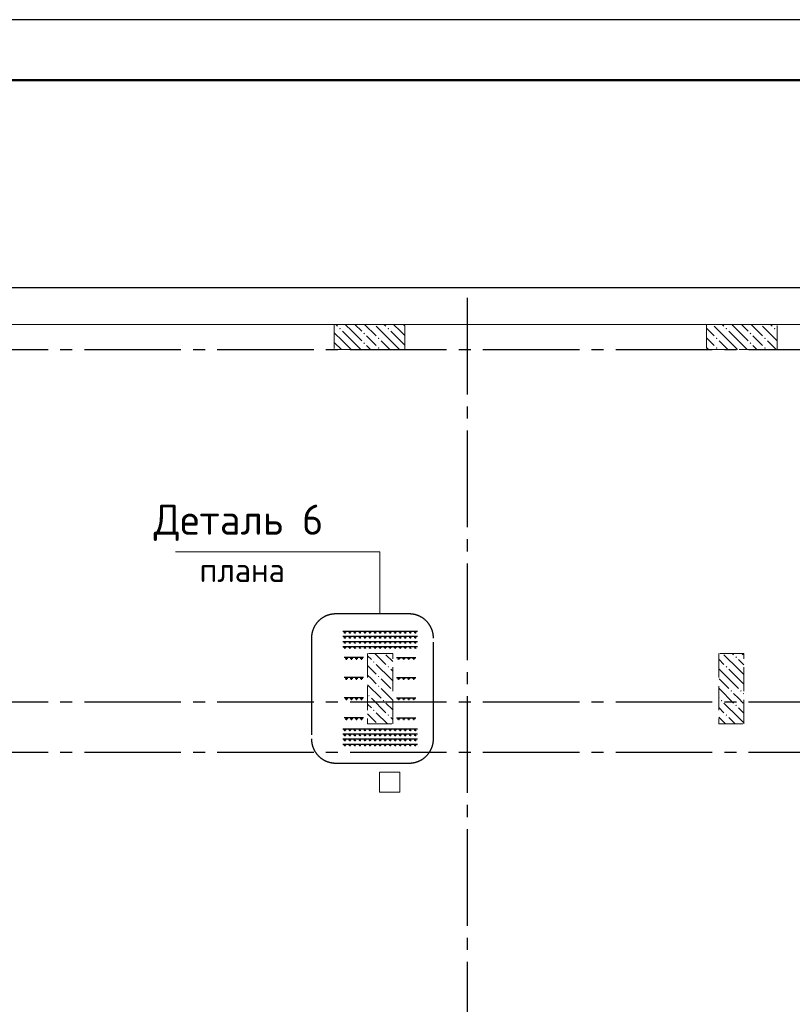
# Model space of a CAD drawing. Header units: millimetres. Extents: x 0 to 50400, y 0 to 35640.
# Tile 7 of 8: x 20068 to 27747, y 25856 to 35640. Entities that reach past the tile are written whole.
import ezdxf

# ---------------------------------------------------------------- set-up
doc = ezdxf.new("R2010")
doc.units = ezdxf.units.MM
doc.linetypes.add('______2', pattern=[324, 240, -84.00000000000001])
doc.linetypes.add('______5', pattern=[1320, 960, -120, 120, -120])
for name, color, linetype, lineweight in [('Standard', 7, 'Continuous', 25), ('ЖБ Перекрытие верхний уровень', 7, 'Continuous', 35), ('ЖБ Пилон', 7, 'Continuous', 35), ('Общий01', 7, 'Continuous', 13)]:
    doc.layers.add(name, color=color, linetype=linetype, lineweight=lineweight)
doc.layers.add('Вспомогательная арматура', color=7, linetype='Continuous', lineweight=18, true_color=0x656565)
doc.layers.add('Поперечная арматура', color=7, linetype='Continuous', lineweight=18, true_color=0x5a2814)
doc.layers.add('Оси', color=7, linetype='______5', true_color=0x656565)
doc.styles.add('ISOCPEUR', font='txt')

msp = doc.modelspace()

# ---------------------------------------------------------------- hatches: boundary and pattern name
at = {"layer": 'ЖБ Пилон', "linetype": 'Continuous', "lineweight": 18, "transparency": 33554687}
for points in [[(23590.47906224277, 32612.3876953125), (23587.587890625, 32609.501953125), (23584.69400429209, 32612.3876953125)], [(26950.47906224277, 32612.3876953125), (26947.587890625, 32609.501953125), (26944.6940042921, 32612.3876953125)], [(27430.47906224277, 32612.3876953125), (27427.587890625, 32609.501953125), (27424.6940042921, 32612.3876953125)], [(23243.7890625, 32569.29931640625), (23251.58935546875, 32577.099609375), (23259.3896484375, 32569.29931640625), (23251.58935546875, 32561.49169921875)], [(23483.7890625, 32521.2890625), (23491.58935546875, 32529.0966796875), (23499.3896484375, 32521.2890625), (23491.58935546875, 32513.48876953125)], [(23723.7890625, 32569.29931640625), (23731.58935546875, 32577.099609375), (23739.3896484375, 32569.29931640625), (23731.58935546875, 32561.49169921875)], [(27083.7890625, 32569.29931640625), (27091.58935546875, 32577.099609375), (27099.3896484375, 32569.29931640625), (27091.58935546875, 32561.49169921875)], [(27323.7890625, 32521.2890625), (27331.58935546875, 32529.0966796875), (27339.3896484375, 32521.2890625), (27331.58935546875, 32513.48876953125)], [(27563.7890625, 32569.29931640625), (27571.58935546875, 32577.099609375), (27579.3896484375, 32569.29931640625), (27571.58935546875, 32561.49169921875)], [(23483.7890625, 32425.2978515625), (23491.58935546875, 32433.09814453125), (23499.3896484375, 32425.2978515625), (23491.58935546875, 32417.490234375)], [(23627.79052734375, 32473.30078125), (23635.5908203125, 32481.08642578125), (23643.3837890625, 32473.30078125), (23635.5908203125, 32465.50048828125)], [(26987.79052734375, 32473.30078125), (26995.576171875, 32481.08642578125), (27003.3837890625, 32473.30078125), (26995.576171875, 32465.50048828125)], [(27323.7890625, 32425.2978515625), (27331.58935546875, 32433.09814453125), (27339.3896484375, 32425.2978515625), (27331.58935546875, 32417.490234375)], [(27467.79052734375, 32473.30078125), (27475.576171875, 32481.08642578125), (27483.3837890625, 32473.30078125), (27475.576171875, 32465.50048828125)], [(23627.79052734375, 32377.28759765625), (23635.5908203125, 32385.09521484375), (23643.3837890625, 32377.28759765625), (23635.5908203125, 32369.501953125)], [(26987.79052734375, 32377.28759765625), (26995.576171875, 32385.09521484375), (27003.3837890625, 32377.28759765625), (26995.576171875, 32369.501953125)], [(27467.79052734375, 32377.28759765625), (27475.576171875, 32385.09521484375), (27483.3837890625, 32377.28759765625), (27475.576171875, 32369.501953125)], [(23579.7802734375, 29257.28759765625), (23587.587890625, 29265.09521484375), (23595.38818359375, 29257.28759765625), (23587.587890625, 29249.501953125)], [(27179.7802734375, 29305.2978515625), (27187.587890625, 29313.09814453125), (27195.38818359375, 29305.2978515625), (27187.587890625, 29297.490234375)], [(23723.7890625, 29209.29931640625), (23731.58935546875, 29217.099609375), (23739.3896484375, 29209.29931640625), (23731.58935546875, 29201.49169921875)], [(27083.7890625, 29209.29931640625), (27091.58935546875, 29217.099609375), (27099.3896484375, 29209.29931640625), (27091.58935546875, 29201.49169921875)], [(23627.79052734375, 29113.30078125), (23635.5908203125, 29121.08642578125), (23643.3837890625, 29113.30078125), (23635.5908203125, 29105.4931640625)], [(23627.79052734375, 29017.28759765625), (23635.5908203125, 29025.09521484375), (23643.3837890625, 29017.28759765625), (23635.5908203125, 29009.501953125)], [(23771.77734375, 28969.29931640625), (23775.09521484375, 28972.6171875), (23775.09521484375, 28965.97832994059)], [(27131.77734375, 28969.29931640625), (27139.57763671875, 28977.099609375), (27147.38525390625, 28969.29931640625), (27139.57763671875, 28961.49169921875)], [(27227.79052734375, 28969.29931640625), (27235.576171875, 28977.099609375), (27243.3837890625, 28969.29931640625), (27235.576171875, 28961.49169921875)], [(23531.77734375, 28921.2890625), (23539.57763671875, 28929.0966796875), (23547.38525390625, 28921.2890625), (23539.57763671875, 28913.48876953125)], [(23675.77880859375, 28873.30078125), (23683.58642578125, 28881.08642578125), (23691.38671875, 28873.30078125), (23683.58642578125, 28865.4931640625)], [(27035.77880859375, 28873.30078125), (27043.58642578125, 28881.08642578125), (27051.38671875, 28873.30078125), (27043.58642578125, 28865.4931640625)], [(23579.7802734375, 28777.28759765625), (23587.587890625, 28785.09521484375), (23595.38818359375, 28777.28759765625), (23587.587890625, 28769.501953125)], [(27179.7802734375, 28825.29052734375), (27187.587890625, 28833.09814453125), (27195.38818359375, 28825.29052734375), (27187.587890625, 28817.490234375)], [(23723.7890625, 28729.29931640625), (23731.58935546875, 28737.099609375), (23739.3896484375, 28729.29931640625), (23731.58935546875, 28721.49169921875)], [(27083.7890625, 28729.29931640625), (27091.58935546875, 28737.099609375), (27099.3896484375, 28729.29931640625), (27091.58935546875, 28721.49169921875)]]:
    msp.add_hatch(color=7, dxfattribs=at).paths.add_polyline_path(points, flags=16)

# ---------------------------------------------------------------- linework, layer by layer
at = {"layer": 'Standard', "color": 7, "linetype": '______5', "lineweight": -3, "transparency": 33554687}
for p, q in [((23940.1025390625, 29734.75341796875), (23207.95166015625, 29734.75341796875)), ((22967.95166015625, 29494.75341796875), (22967.95166015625, 28492.8955078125)), ((24180.1025390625, 28492.8955078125), (24180.1025390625, 29494.75341796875)), ((23207.95166015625, 28252.8955078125), (23940.1025390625, 28252.8955078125))]:
    msp.add_line(p, q, dxfattribs=at)
at = {"layer": 'Standard', "color": 7, "linetype": 'Continuous', "lineweight": 25, "transparency": 33554687}
msp.add_lwpolyline([(-1.364242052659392e-11, 0), (50400, 0), (50400, 35640), (-1.364242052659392e-11, 35640), (-1.364242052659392e-11, 0)], close=True, dxfattribs=at)
at = {"layer": 'Standard', "color": 7, "linetype": 'Continuous', "lineweight": 50, "transparency": 33554687}
msp.add_lwpolyline([(2399.999999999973, 35040), (49800, 35040), (49800, 600), (2400, 600), (2399.999999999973, 35040)], close=True, dxfattribs=at)
at = {"layer": 'Standard', "color": 254, "linetype": 'Continuous', "lineweight": -3, "true_color": 0xc4c4ff, "transparency": 33554687}
msp.add_lwpolyline([(8731.10595703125, 10041.3720703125), (33980.77880859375, 10041.3720703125), (33980.77880859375, 32976.64306640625), (8731.10595703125, 32976.64306640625), (8731.10595703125, 10041.3720703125)], dxfattribs=at)
at = {"layer": 'Standard', "color": 7, "linetype": '______5', "lineweight": -3, "transparency": 33554687}
for centre, start, end in [((23207.95166015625, 29494.75341796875), 90, 180), ((23940.1025390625, 29494.75341796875), 0, 90), ((23207.95166015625, 28492.8955078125), 180, 270), ((23940.1025390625, 28492.8955078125), 270, 0)]:
    msp.add_arc(centre, 240.0000125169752, start, end, dxfattribs=at)
at = {"layer": 'Вспомогательная арматура', "color": 7, "linetype": 'Continuous', "lineweight": 25, "transparency": 33554687}
for p, q in [((23279.1064453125, 29562.392578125), (24021.1083984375, 29562.392578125)), ((23279.1064453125, 29562.392578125), (24021.1083984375, 29562.392578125)), ((23279.1064453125, 29512.39013671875), (24021.1083984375, 29512.39013671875)), ((23279.1064453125, 29512.39013671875), (24021.1083984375, 29512.39013671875)), ((23279.1064453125, 29462.39501953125), (24021.1083984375, 29462.39501953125)), ((23279.1064453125, 29462.39501953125), (24021.1083984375, 29462.39501953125)), ((23279.1064453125, 29412.38525390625), (24021.1083984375, 29412.38525390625)), ((23279.1064453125, 29412.38525390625), (24021.1083984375, 29412.38525390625)), ((23486.11083984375, 29302.3974609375), (23294.09912109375, 29302.3974609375)), ((23486.11083984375, 29302.3974609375), (23294.09912109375, 29302.3974609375)), ((23814.10400390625, 29302.3974609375), (24006.1083984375, 29302.3974609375)), ((23814.10400390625, 29302.3974609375), (24006.1083984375, 29302.3974609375)), ((23486.11083984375, 29102.39501953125), (23294.09912109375, 29102.39501953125)), ((23486.11083984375, 29102.39501953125), (23294.09912109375, 29102.39501953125)), ((23814.10400390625, 29102.39501953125), (24006.1083984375, 29102.39501953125)), ((23814.10400390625, 29102.39501953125), (24006.1083984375, 29102.39501953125)), ((23486.11083984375, 28902.392578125), (23294.09912109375, 28902.392578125)), ((23486.11083984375, 28902.392578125), (23294.09912109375, 28902.392578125)), ((23814.10400390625, 28902.392578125), (24006.1083984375, 28902.392578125)), ((23814.10400390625, 28902.392578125), (24006.1083984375, 28902.392578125)), ((23486.11083984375, 28702.3974609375), (23294.09912109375, 28702.3974609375)), ((23486.11083984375, 28702.3974609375), (23294.09912109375, 28702.3974609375)), ((23814.10400390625, 28702.3974609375), (24006.1083984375, 28702.3974609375)), ((23814.10400390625, 28702.3974609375), (24006.1083984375, 28702.3974609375)), ((23279.1064453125, 28592.39501953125), (24021.1083984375, 28592.39501953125)), ((23279.1064453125, 28592.39501953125), (24021.1083984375, 28592.39501953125)), ((23279.1064453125, 28542.392578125), (24021.1083984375, 28542.392578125)), ((23279.1064453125, 28542.392578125), (24021.1083984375, 28542.392578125)), ((23279.1064453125, 28492.39013671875), (24021.1083984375, 28492.39013671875)), ((23279.1064453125, 28492.39013671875), (24021.1083984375, 28492.39013671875)), ((23279.1064453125, 28442.3876953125), (24021.1083984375, 28442.3876953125)), ((23279.1064453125, 28442.3876953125), (24021.1083984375, 28442.3876953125))]:
    msp.add_line(p, q, dxfattribs=at)
at = {"layer": 'ЖБ Перекрытие верхний уровень', "color": 7, "linetype": 'Continuous', "lineweight": 18, "transparency": 33554687}
for p, q in [((33665.10498046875, 32612.3876953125), (9015.09521484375, 32612.3876953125)), ((23845.10009765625, 28162.39013671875), (23645.09765625, 28162.39013671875)), ((23645.09765625, 28162.39013671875), (23645.09765625, 27962.3876953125)), ((23845.10009765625, 27962.3876953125), (23845.10009765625, 28162.39013671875)), ((23645.09765625, 27962.3876953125), (23845.10009765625, 27962.3876953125))]:
    msp.add_line(p, q, dxfattribs=at)
at = {"layer": 'ЖБ Пилон', "color": 253, "linetype": '______2', "lineweight": 13, "true_color": 0xa0a0a0, "transparency": 33554687}
for p, q in [((23895.09521484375, 32612.3876953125), (23195.09765625, 32612.3876953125)), ((23195.09765625, 32612.3876953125), (23195.09765625, 32362.39013671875)), ((23895.09521484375, 32362.39013671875), (23895.09521484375, 32612.3876953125)), ((27595.10009765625, 32612.3876953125), (26895.09521484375, 32612.3876953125)), ((26895.09521484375, 32612.3876953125), (26895.09521484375, 32362.39013671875)), ((27595.10009765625, 32362.39013671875), (27595.10009765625, 32612.3876953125)), ((23195.09765625, 32362.39013671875), (23895.09521484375, 32362.39013671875)), ((26895.09521484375, 32362.39013671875), (27595.10009765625, 32362.39013671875)), ((23775.09521484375, 29342.3876953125), (23525.09765625, 29342.3876953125)), ((23525.09765625, 29342.3876953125), (23525.09765625, 28642.39013671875)), ((23775.09521484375, 28642.39013671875), (23775.09521484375, 29342.3876953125)), ((27265.10009765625, 29342.3876953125), (27015.09521484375, 29342.3876953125)), ((27015.09521484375, 29342.3876953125), (27015.09521484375, 28642.39013671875)), ((27265.10009765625, 28642.39013671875), (27265.10009765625, 29342.3876953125)), ((23525.09765625, 28642.39013671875), (23775.09521484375, 28642.39013671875)), ((27015.09521484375, 28642.39013671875), (27265.10009765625, 28642.39013671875))]:
    msp.add_line(p, q, dxfattribs=at)
at = {"layer": 'ЖБ Пилон', "color": 9, "linetype": 'Continuous', "lineweight": 18, "true_color": 0xc7c7c7, "transparency": 33554687}
for p, q in [((23208.49903476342, 32612.3876953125), (23227.587890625, 32593.30078125)), ((23371.58935546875, 32545.2978515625), (23304.49951171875, 32612.3876953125)), ((23400.49292785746, 32612.3876953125), (23467.587890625, 32545.2978515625)), ((23496.4892578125, 32612.3876953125), (23611.58935546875, 32497.28759765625)), ((23755.5908203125, 32449.29931640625), (23611.58935546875, 32593.30078125)), ((23688.49903476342, 32612.3876953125), (23707.587890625, 32593.30078125)), ((23851.58935546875, 32545.2978515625), (23784.49951171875, 32612.3876953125)), ((23880.49292785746, 32612.3876953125), (23895.09521484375, 32597.7865224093)), ((27115.576171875, 32449.29931640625), (26971.58935546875, 32593.30078125)), ((27048.49903476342, 32612.3876953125), (27067.587890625, 32593.30078125)), ((27211.58935546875, 32545.2978515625), (27144.49951171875, 32612.3876953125)), ((27240.49292785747, 32612.3876953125), (27307.587890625, 32545.2978515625)), ((27336.4892578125, 32612.3876953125), (27451.58935546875, 32497.28759765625)), ((27595.10009765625, 32449.7754390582), (27451.58935546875, 32593.30078125)), ((27528.49903476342, 32612.3876953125), (27547.587890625, 32593.30078125)), ((23275.5908203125, 32449.29931640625), (23195.09765625, 32529.79248046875)), ((23275.5908203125, 32545.2978515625), (23371.58935546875, 32449.29931640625)), ((23371.58935546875, 32545.2978515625), (23467.587890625, 32449.29931640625)), ((23563.58642578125, 32449.29931640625), (23515.5908203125, 32497.28759765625)), ((23755.5908203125, 32545.2978515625), (23851.58935546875, 32449.29931640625)), ((23851.58935546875, 32545.2978515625), (23895.09521484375, 32501.7919921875)), ((26895.09521484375, 32573.78173828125), (26971.58935546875, 32497.28759765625)), ((27115.576171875, 32545.2978515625), (27211.58935546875, 32449.29931640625)), ((27211.58935546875, 32545.2978515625), (27307.587890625, 32449.29931640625)), ((27403.58642578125, 32449.29931640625), (27355.576171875, 32497.28759765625)), ((23195.09765625, 32433.78166471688), (23266.50007789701, 32362.39013671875)), ((23275.5908203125, 32449.29931640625), (23362.5, 32362.39013671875)), ((23371.58935546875, 32449.29931640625), (23458.49853515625, 32362.39013671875)), ((23515.5908203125, 32401.2890625), (23554.48578913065, 32362.39013671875)), ((23611.58935546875, 32401.2890625), (23563.58642578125, 32449.29931640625)), ((23659.57763671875, 32449.29931640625), (23746.50007789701, 32362.39013671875)), ((23755.5908203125, 32449.29931640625), (23842.5, 32362.39013671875)), ((23851.58935546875, 32449.29931640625), (23895.09521484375, 32405.79345703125)), ((26923.58642578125, 32449.29931640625), (26895.09521484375, 32477.77748788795)), ((26971.58935546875, 32401.2890625), (26923.58642578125, 32449.29931640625)), ((27019.57763671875, 32449.29931640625), (27106.48681640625, 32362.39013671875)), ((27115.576171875, 32449.29931640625), (27202.49861305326, 32362.39013671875)), ((27211.58935546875, 32449.29931640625), (27298.48969438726, 32362.39013671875)), ((27355.576171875, 32401.2890625), (27394.47509765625, 32362.39013671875)), ((27451.58935546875, 32401.2890625), (27403.58642578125, 32449.29931640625)), ((27499.57763671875, 32449.29931640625), (27586.48681640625, 32362.39013671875)), ((26895.09521484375, 32381.77001953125), (26914.47509765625, 32362.39013671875)), ((23525.09765625, 29319.77783203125), (23563.58642578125, 29281.2890625)), ((23598.48987865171, 29342.3876953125), (23707.587890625, 29233.30078125)), ((23775.09521484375, 29261.78855862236), (23707.587890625, 29329.29931640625)), ((27015.09521484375, 29285.78811725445), (27067.587890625, 29233.30078125)), ((27211.58935546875, 29185.29052734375), (27067.587890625, 29329.29931640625)), ((27150.49738117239, 29342.3876953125), (27163.58642578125, 29329.29931640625)), ((27211.58935546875, 29281.2890625), (27265.10009765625, 29227.7783203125)), ((27259.57763671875, 29329.29931640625), (27246.4892578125, 29342.3876953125)), ((23525.09765625, 29223.779296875), (23611.58935546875, 29137.28759765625)), ((23755.5908203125, 29089.29931640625), (23611.58935546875, 29233.30078125)), ((23755.5908203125, 29185.29052734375), (23775.09521484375, 29165.78762090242)), ((27115.576171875, 29089.29931640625), (27015.09521484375, 29189.79049582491)), ((27115.576171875, 29185.29052734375), (27211.58935546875, 29089.29931640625)), ((27211.58935546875, 29185.29052734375), (27265.10009765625, 29131.78386776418)), ((23563.58642578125, 29089.29931640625), (23525.09765625, 29127.78221247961)), ((23611.58935546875, 29041.2890625), (23563.58642578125, 29089.29931640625)), ((23659.57763671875, 29089.29931640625), (23755.5908203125, 28993.30078125)), ((23755.5908203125, 29089.29931640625), (23775.09521484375, 29069.794921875)), ((27019.57763671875, 29089.29931640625), (27115.576171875, 28993.30078125)), ((27115.576171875, 29089.29931640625), (27211.58935546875, 28993.30078125)), ((27211.58935546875, 29089.29931640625), (27265.10009765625, 29035.78040837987)), ((23525.09765625, 29031.78125938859), (23659.57763671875, 28897.28759765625)), ((23659.57763671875, 28993.30078125), (23775.09521484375, 28877.78907829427)), ((27019.57763671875, 28993.30078125), (27163.58642578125, 28849.29931640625)), ((23563.58642578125, 28897.28759765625), (23707.587890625, 28753.30078125)), ((27015.09521484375, 28901.77001953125), (27019.57763671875, 28897.28759765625)), ((27211.58935546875, 28897.28759765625), (27163.58642578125, 28945.29052734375)), ((27259.57763671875, 28849.29931640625), (27211.58935546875, 28897.28759765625)), ((27259.57763671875, 28945.29052734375), (27265.10009765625, 28939.768347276)), ((23525.09765625, 28839.77587451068), (23563.58642578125, 28801.2890625)), ((23775.09521484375, 28781.78855862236), (23707.587890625, 28849.29931640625)), ((27015.09521484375, 28805.78811725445), (27067.587890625, 28753.30078125)), ((27211.58935546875, 28705.29052734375), (27067.587890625, 28849.29931640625)), ((27211.58935546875, 28801.2890625), (27265.10009765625, 28747.7783203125)), ((23525.09765625, 28743.779296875), (23611.58935546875, 28657.28759765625)), ((23722.5, 28642.39013671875), (23611.58935546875, 28753.30078125)), ((23755.5908203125, 28705.29052734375), (23775.09521484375, 28685.78762090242)), ((27082.48871770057, 28642.39013671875), (27015.09521484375, 28709.79049582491)), ((27115.576171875, 28705.29052734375), (27178.49096057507, 28642.39013671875)), ((27211.58935546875, 28705.29052734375), (27265.10009765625, 28651.78386776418)), ((23530.49055497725, 28642.39013671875), (23525.09765625, 28647.78221247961))]:
    msp.add_line(p, q, dxfattribs=at)
at = {"layer": 'Общий01', "color": 7, "linetype": 'Continuous', "lineweight": 13, "transparency": 33554687}
msp.add_lwpolyline([(21615.3515625, 30351.09375), (23648.21044921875, 30351.09375), (23648.21044921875, 29734.75341796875)], dxfattribs=at)
at = {"layer": 'Оси', "color": 8, "linetype": '______5', "lineweight": -3, "transparency": 33554687}
for p, q in [((24515.1123046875, 32876.63818359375), (24515.1123046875, 8526.83349609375)), ((8831.103515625, 32362.39013671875), (42962.9443359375, 32362.39013671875)), ((8831.103515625, 28862.39501953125), (42962.9443359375, 28862.39501953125)), ((8831.103515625, 28362.392578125), (42962.9443359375, 28362.392578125))]:
    msp.add_line(p, q, dxfattribs=at)
at = {"layer": 'Поперечная арматура', "color": 7, "linetype": 'Continuous', "lineweight": 50, "transparency": 33554687}
for centre in [(23300.10498046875, 29552.39501953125), (23350.11474609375, 29552.39501953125), (23400.10986328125, 29552.39501953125), (23450.10498046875, 29552.39501953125), (23500.10009765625, 29552.39501953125), (23550.10986328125, 29552.39501953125), (23600.10498046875, 29552.39501953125), (23650.107421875, 29552.39501953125), (23700.1025390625, 29552.39501953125), (23750.1123046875, 29552.39501953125), (23800.107421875, 29552.39501953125), (23850.1025390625, 29552.39501953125), (23900.10498046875, 29552.39501953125), (23950.11474609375, 29552.39501953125), (24000.10986328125, 29552.39501953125), (23300.10498046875, 29502.392578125), (23300.10498046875, 29452.39013671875), (23350.11474609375, 29502.392578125), (23350.11474609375, 29452.39013671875), (23400.10986328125, 29502.392578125), (23400.10986328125, 29452.39013671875), (23450.10498046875, 29502.392578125), (23450.10498046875, 29452.39013671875), (23500.10009765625, 29502.392578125), (23500.10009765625, 29452.39013671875), (23550.10986328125, 29502.392578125), (23550.10986328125, 29452.39013671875), (23600.10498046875, 29502.392578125), (23600.10498046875, 29452.39013671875), (23650.107421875, 29502.392578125), (23650.107421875, 29452.39013671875), (23700.1025390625, 29502.392578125), (23700.1025390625, 29452.39013671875), (23750.1123046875, 29502.392578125), (23750.1123046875, 29452.39013671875), (23800.107421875, 29502.392578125), (23800.107421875, 29452.39013671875), (23850.1025390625, 29502.392578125), (23850.1025390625, 29452.39013671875), (23900.10498046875, 29502.392578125), (23900.10498046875, 29452.39013671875), (23950.11474609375, 29502.392578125), (23950.11474609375, 29452.39013671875), (24000.10986328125, 29502.392578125), (24000.10986328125, 29452.39013671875), (23300.10498046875, 29402.3876953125), (23350.11474609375, 29402.3876953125), (23400.10986328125, 29402.3876953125), (23450.10498046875, 29402.3876953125), (23500.10009765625, 29402.3876953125), (23550.10986328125, 29402.3876953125), (23600.10498046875, 29402.3876953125), (23650.107421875, 29402.3876953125), (23700.1025390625, 29402.3876953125), (23750.1123046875, 29402.3876953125), (23800.107421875, 29402.3876953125), (23850.1025390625, 29402.3876953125), (23900.10498046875, 29402.3876953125), (23950.11474609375, 29402.3876953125), (24000.10986328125, 29402.3876953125), (23315.1123046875, 29292.38525390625), (23365.107421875, 29292.38525390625), (23415.1025390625, 29292.38525390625), (23465.10498046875, 29292.38525390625), (23835.10986328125, 29292.38525390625), (23885.10498046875, 29292.38525390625), (23935.107421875, 29292.38525390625), (23985.1025390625, 29292.38525390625), (23315.1123046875, 29092.39013671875), (23365.107421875, 29092.39013671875), (23415.1025390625, 29092.39013671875), (23465.10498046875, 29092.39013671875), (23835.10986328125, 29092.39013671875), (23885.10498046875, 29092.39013671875), (23935.107421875, 29092.39013671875), (23985.1025390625, 29092.39013671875), (23315.1123046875, 28892.3876953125), (23365.107421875, 28892.3876953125), (23415.1025390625, 28892.3876953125), (23465.10498046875, 28892.3876953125), (23835.10986328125, 28892.3876953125), (23885.10498046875, 28892.3876953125), (23935.107421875, 28892.3876953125), (23985.1025390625, 28892.3876953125), (23315.1123046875, 28692.38525390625), (23365.107421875, 28692.38525390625), (23415.1025390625, 28692.38525390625), (23465.10498046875, 28692.38525390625), (23835.10986328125, 28692.38525390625), (23885.10498046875, 28692.38525390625), (23935.107421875, 28692.38525390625), (23985.1025390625, 28692.38525390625), (23300.10498046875, 28582.3974609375), (23350.11474609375, 28582.3974609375), (23400.10986328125, 28582.3974609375), (23450.10498046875, 28582.3974609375), (23500.10009765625, 28582.3974609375), (23550.10986328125, 28582.3974609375), (23600.10498046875, 28582.3974609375), (23650.107421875, 28582.3974609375), (23700.1025390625, 28582.3974609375), (23750.1123046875, 28582.3974609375), (23800.107421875, 28582.3974609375), (23850.1025390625, 28582.3974609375), (23900.10498046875, 28582.3974609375), (23950.11474609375, 28582.3974609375), (24000.10986328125, 28582.3974609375), (23300.10498046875, 28532.3876953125), (23300.10498046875, 28482.392578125), (23350.11474609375, 28532.3876953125), (23350.11474609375, 28482.392578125), (23400.10986328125, 28532.3876953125), (23400.10986328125, 28482.392578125), (23450.10498046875, 28532.3876953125), (23450.10498046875, 28482.392578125), (23500.10009765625, 28532.3876953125), (23500.10009765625, 28482.392578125), (23550.10986328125, 28532.3876953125), (23550.10986328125, 28482.392578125), (23600.10498046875, 28532.3876953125), (23600.10498046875, 28482.392578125), (23650.107421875, 28532.3876953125), (23650.107421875, 28482.392578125), (23700.1025390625, 28532.3876953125), (23700.1025390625, 28482.392578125), (23750.1123046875, 28532.3876953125), (23750.1123046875, 28482.392578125), (23800.107421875, 28532.3876953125), (23800.107421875, 28482.392578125), (23850.1025390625, 28532.3876953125), (23850.1025390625, 28482.392578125), (23900.10498046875, 28532.3876953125), (23900.10498046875, 28482.392578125), (23950.11474609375, 28532.3876953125), (23950.11474609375, 28482.392578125), (24000.10986328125, 28532.3876953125), (24000.10986328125, 28482.392578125), (23300.10498046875, 28432.39013671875), (23350.11474609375, 28432.39013671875), (23400.10986328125, 28432.39013671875), (23450.10498046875, 28432.39013671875), (23500.10009765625, 28432.39013671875), (23550.10986328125, 28432.39013671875), (23600.10498046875, 28432.39013671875), (23650.107421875, 28432.39013671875), (23700.1025390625, 28432.39013671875), (23750.1123046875, 28432.39013671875), (23800.107421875, 28432.39013671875), (23850.1025390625, 28432.39013671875), (23900.10498046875, 28432.39013671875), (23950.11474609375, 28432.39013671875), (24000.10986328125, 28432.39013671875)]:
    msp.add_circle(centre, 4.000000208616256, dxfattribs=at)

# ---------------------------------------------------------------- texts
at = {"layer": 'Общий01', "color": 7, "linetype": 'Continuous', "lineweight": 25, "transparency": 33554687, "attachment_point": 7, "style": 'ISOCPEUR'}
for s, insert, char_height, width in [('\\W0.97;Деталь 6', (21400.84716796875, 30459.9462890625), 300, 1944.258993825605), ('\\W0.95;плана', (21855.849609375, 30051.93603515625), 240, 1001.188401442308)]:
    msp.add_mtext(s, dxfattribs=dict(at, insert=insert, char_height=char_height, width=width))

doc.saveas('drawing.dxf')
